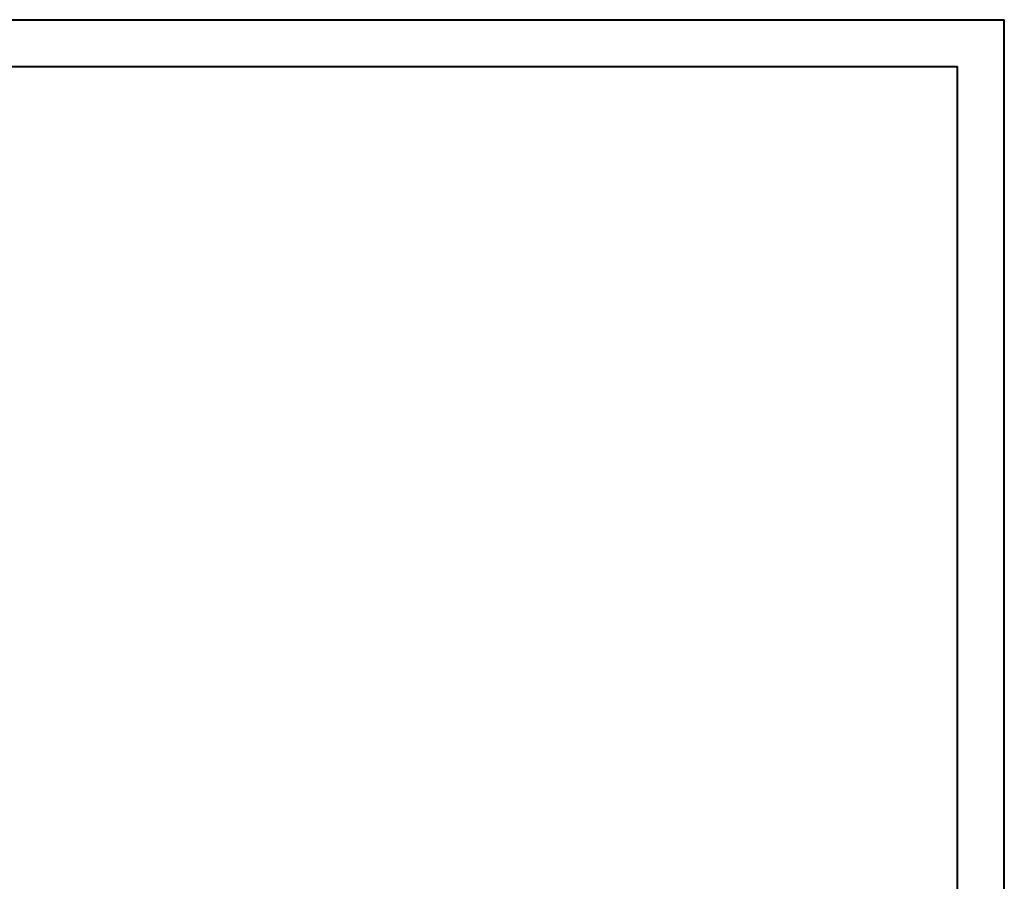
# Model space of a CAD drawing. Header units: millimetres. Extents: x 0 to 210, y 0 to 297.
# Tile 8 of 8: x 105 to 210, y 205 to 297. Entities that reach past the tile are written whole.
import ezdxf

# ---------------------------------------------------------------- set-up
doc = ezdxf.new("R2010")
doc.units = ezdxf.units.MM

msp = doc.modelspace()

# ---------------------------------------------------------------- linework, layer by layer
at = {"color": 7, "linetype": 'Continuous', "lineweight": 40}
for p, q in [((0.08, 297.21), (210.08, 297.21)), ((210.08, 0.21), (210.08, 297.21)), ((210.08, 292.21), (210.08, 297.21)), ((10.08, 292.21), (205.08, 292.21)), ((205.08, 5.21), (205.08, 292.21))]:
    msp.add_line(p, q, dxfattribs=at)

doc.saveas('drawing.dxf')
